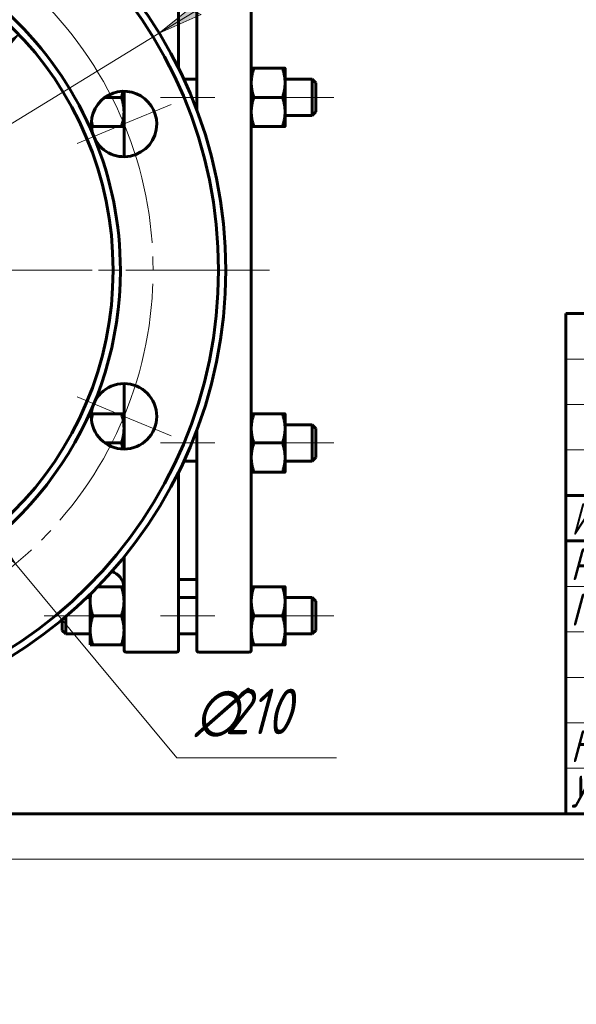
# Model space of a CAD drawing. Header units: millimetres. Extents: x 0 to 420, y -16 to 297.
# Tile 3 of 6: x 170 to 231, y -16 to 92. Entities that reach past the tile are written whole.
import ezdxf

# ---------------------------------------------------------------- set-up
doc = ezdxf.new("R2010")
doc.units = ezdxf.units.MM
for name, pattern in [('K5LT_AXLED', [19.5, 15, -1.5, 1.5, -1.5]), ('K5LT_BASIC', [0]), ('K5LT_THIN', [0])]:
    doc.linetypes.add(name, pattern=pattern)
doc.layers.add('Системный слой', color=7, linetype='Continuous')
doc.layers.add('Системный слой (1)', color=7, linetype='Continuous', true_color=0x6c6c6c)
doc.styles.add('KDIMTEXTSTYLE', font='GOST_AU.SHX', dxfattribs={"width": 0.96, "oblique": 15, "height": 5})
doc.styles.add('KTEXTSTYLE', font='GOST_AU.SHX', dxfattribs={"width": 0.96, "height": 5})
doc.dimstyles.new('KDIMSTYLE (0.40)', dxfattribs={"dimtxt": 5, "dimasz": 1, "dimexe": 2, "dimexo": 0, "dimgap": 1, "dimtad": 1, "dimlfac": 2.5, "dimtxsty": 'KDIMTEXTSTYLE', "dimsah": 1, "dimcen": 0, "dimdle": 1, "dimadec": 0, "dimazin": 0, "dimtfac": 0.667, "dimtmove": 0, "dimatfit": 3, "dimfxl": 1, "dimtvp": 1, "dimtolj": 1, "dimtzin": 0, "dimarcsym": 0})

# ---------------------------------------------------------------- blocks, each defined once
blk = doc.blocks.new('U22')
at = {"layer": 'Системный слой (1)', "linetype": 'K5LT_BASIC', "lineweight": 60}
for p, q in [((177.79, 81.1), (177.84, 80.93)), ((177.84, 80.93), (177.89, 80.75)), ((177.89, 80.75), (177.94, 80.57))]:
    blk.add_line(p, q, dxfattribs=at)
blk = doc.blocks.new('U23')
at = {"layer": 'Системный слой (1)', "linetype": 'K5LT_BASIC', "lineweight": 60}
for p, q in [((181.23, 84.22), (181.28, 84.44)), ((181.09, 83.77), (181.17, 84)), ((181.17, 84), (181.23, 84.22))]:
    blk.add_line(p, q, dxfattribs=at)
blk = doc.blocks.new('U27')
at = {"layer": 'Системный слой (1)', "linetype": 'K5LT_BASIC', "lineweight": 60}
for p, q in [((195.38, 64.77), (195.38, 106.57)), ((195.38, 22.97), (195.38, 64.77))]:
    blk.add_line(p, q, dxfattribs=at)
blk = doc.blocks.new('U28')
at = {"layer": 'Системный слой (1)', "linetype": 'K5LT_BASIC', "lineweight": 60}
for p, q in [((189.38, 106.57), (189.38, 82.37)), ((189.38, 47.17), (189.38, 22.97))]:
    blk.add_line(p, q, dxfattribs=at)
blk = doc.blocks.new('U35')
at = {"layer": 'Системный слой (1)', "linetype": 'K5LT_BASIC', "lineweight": 60}
for p, q in [((187.38, 86.97), (187.38, 106.57)), ((187.38, 22.97), (187.38, 42.56))]:
    blk.add_line(p, q, dxfattribs=at)
blk = doc.blocks.new('U43')
at = {"layer": 'Системный слой (1)', "linetype": 'K5LT_BASIC', "lineweight": 60}
for p, q in [((181.38, 106.57), (181.38, 96.3)), ((181.38, 84.44), (181.38, 77.24)), ((181.38, 52.29), (181.38, 45.09)), ((181.38, 33.23), (181.38, 22.97))]:
    blk.add_line(p, q, dxfattribs=at)
blk = doc.blocks.new('U45')
at = {"layer": 'Системный слой (1)', "linetype": 'K5LT_BASIC', "lineweight": 60}
for p, q in [((181.17, 45.54), (181.09, 45.77)), ((181.23, 45.31), (181.17, 45.54)), ((181.28, 45.1), (181.23, 45.31))]:
    blk.add_line(p, q, dxfattribs=at)
blk = doc.blocks.new('U46')
at = {"layer": 'Системный слой (1)', "linetype": 'K5LT_BASIC', "lineweight": 60}
for p, q in [((177.89, 48.78), (177.84, 48.61)), ((177.94, 48.97), (177.89, 48.78)), ((177.84, 48.61), (177.79, 48.44))]:
    blk.add_line(p, q, dxfattribs=at)
blk = doc.blocks.new('U51')
at = {"layer": 'Системный слой (1)', "linetype": 'K5LT_BASIC', "lineweight": 60}
for p, q in [((177.67, 28.65), (177.66, 28.37)), ((177.7, 28.94), (177.67, 28.65)), ((177.74, 29.22), (177.7, 28.94))]:
    blk.add_line(p, q, dxfattribs=at)
blk = doc.blocks.new('U76')
at = {"layer": 'Системный слой (1)', "linetype": 'K5LT_AXLED', "lineweight": 18}
for q in [(142.58, 116.77), (90.58, 64.77), (194.58, 64.77), (142.58, 12.77)]:
    blk.add_line((142.58, 64.77), q, dxfattribs=at)
blk = doc.blocks.new('D3')
at = {"layer": 'Системный слой (1)'}
for points in [[(166.63, 86.78), (169.79, 90.71), (165.72, 87.74), (166.54, 87.61)], [(115.36, 38.82), (119.44, 41.8), (118.62, 41.93), (118.53, 42.75)]]:
    blk.add_hatch(color=256, dxfattribs=at).paths.add_polyline_path(points)
at = {"layer": 'Системный слой (1)', "linetype": 'K5LT_THIN', "lineweight": 18}
for p, q in [((169.79, 90.71), (115.36, 38.82)), ((165.72, 87.74), (169.79, 90.71)), ((169.79, 90.71), (166.63, 86.78)), ((166.54, 87.61), (165.72, 87.74)), ((166.63, 86.78), (166.54, 87.61)), ((115.36, 38.82), (118.53, 42.75)), ((118.53, 42.75), (118.62, 41.93)), ((119.44, 41.8), (115.36, 38.82)), ((118.62, 41.93), (119.44, 41.8)), ((115.36, 38.82), (86.34, 11.16)), ((86.34, 11.16), (68.75, 11.16))]:
    blk.add_line(p, q, dxfattribs=at)
blk.add_wipeout([(70.75, 12.16), (70.75, 19.55), (83.8, 19.55), (83.8, 12.16)]).dxf.layer = 'Системный слой (1)'
at = {"layer": 'Системный слой (1)', "char_height": 5, "attachment_point": 1, "style": 'KTEXTSTYLE'}
for s, insert in [('\\H5.0;\\W1.000;\\Q15;\\Q15;\\W0.960;∅', (70.75, 18.75)), ('\\H5.0;\\W1.000;\\Q15;\\Q15;\\W0.960;188', (74.06, 18.75))]:
    blk.add_mtext(s, dxfattribs=dict(at, insert=insert))
blk = doc.blocks.new('KDIMARROW_01')
at = {"layer": 'Системный слой'}
blk.add_hatch(color=0, dxfattribs=at).paths.add_polyline_path([(-5, -0.66), (0, 0), (-5, 0.66), (-4.5, 0)])
at = {"layer": 'Системный слой', "color": 0, "linetype": 'K5LT_THIN', "lineweight": 18}
for p, q in [((-4.5, 0), (-5, 0.66)), ((-5, 0.66), (0, 0)), ((0, 0), (-5, -0.66)), ((-5, -0.66), (-4.5, 0))]:
    blk.add_line(p, q, dxfattribs=at)
at = {"layer": 'Системный слой (1)', "color": 0, "linetype": 'K5LT_THIN', "lineweight": 18}
blk.add_line((315.21, 208.09), (314.81, 208.09), dxfattribs=at)
blk = doc.blocks.new('D4')
at = {"layer": 'Системный слой (1)'}
for points in [[(189.1, 93.16), (189.87, 92.86), (185.26, 90.82), (189.18, 93.98)], [(95.97, 35.55), (99.9, 38.72), (95.29, 36.68), (96.06, 36.38)]]:
    blk.add_hatch(color=256, dxfattribs=at).paths.add_polyline_path(points)
at = {"layer": 'Системный слой (1)', "linetype": 'K5LT_THIN', "lineweight": 18}
for p, q in [((185.26, 90.82), (211.61, 106.9)), ((211.61, 106.9), (229.86, 106.9)), ((185.26, 90.82), (191.23, 94.46)), ((189.18, 93.98), (185.26, 90.82)), ((189.1, 93.16), (189.18, 93.98)), ((189.87, 92.86), (189.1, 93.16)), ((185.26, 90.82), (189.87, 92.86)), ((99.9, 38.72), (185.26, 90.82)), ((99.9, 38.72), (93.92, 35.07)), ((99.9, 38.72), (95.29, 36.68)), ((95.97, 35.55), (99.9, 38.72)), ((95.29, 36.68), (96.06, 36.38)), ((96.06, 36.38), (95.97, 35.55))]:
    blk.add_line(p, q, dxfattribs=at)
blk.add_wipeout([(213.61, 107.9), (213.61, 115.28), (227.29, 115.28), (227.29, 107.9)]).dxf.layer = 'Системный слой (1)'
at = {"layer": 'Системный слой (1)', "char_height": 5, "attachment_point": 1, "style": 'KTEXTSTYLE'}
for s, insert in [('\\H5.0;\\W1.000;\\Q15;\\Q15;\\W0.960;∅', (213.61, 114.48)), ('\\H5.0;\\W1.000;\\Q15;\\Q15;\\W0.960;250', (216.91, 114.48))]:
    blk.add_mtext(s, dxfattribs=dict(at, insert=insert))
blk = doc.blocks.new('KDIMARROW_02')
at = {"layer": 'Системный слой'}
blk.add_hatch(color=0, dxfattribs=at).paths.add_polyline_path([(4.5, 0), (5, 0.66), (0, 0), (5, -0.66)])
at = {"layer": 'Системный слой', "color": 0, "linetype": 'K5LT_THIN', "lineweight": 18}
for p, q in [((5, 0.66), (0, 0)), ((0, 0), (5, -0.66)), ((0, 0), (7, 0)), ((4.5, 0), (5, 0.66)), ((5, -0.66), (4.5, 0))]:
    blk.add_line(p, q, dxfattribs=at)
at = {"layer": 'Системный слой (1)', "color": 0, "linetype": 'K5LT_THIN', "lineweight": 18}
blk.add_line((315.21, 208.09), (314.81, 208.09), dxfattribs=at)
blk = doc.blocks.new('U77')
at = {"layer": 'Системный слой (1)', "linetype": 'K5LT_AXLED', "lineweight": 18}
for p, q in [((126.51, 103.57), (124.36, 108.74)), ((158.65, 103.57), (160.79, 108.74)), ((128.65, 98.4), (126.51, 103.57)), ((156.51, 98.4), (158.65, 103.57)), ((103.78, 80.84), (98.6, 82.98)), ((181.38, 80.84), (186.56, 82.98)), ((108.95, 78.7), (103.78, 80.84)), ((176.21, 78.7), (181.38, 80.84)), ((108.95, 50.84), (103.78, 48.69)), ((176.21, 50.84), (181.38, 48.69)), ((103.78, 48.69), (98.6, 46.55)), ((181.38, 48.69), (186.56, 46.55)), ((128.65, 31.14), (126.51, 25.96)), ((156.51, 31.14), (158.65, 25.96)), ((126.51, 25.96), (124.36, 20.79)), ((158.65, 25.96), (160.79, 20.79))]:
    blk.add_line(p, q, dxfattribs=at)
for start, end in [(67.5, 112.5), (112.5, 157.5), (22.5, 67.5), (157.5, 202.5), (337.5, 22.5), (202.5, 247.5), (292.5, 337.5), (247.5, 292.5)]:
    blk.add_arc((142.58, 64.77), 42, start, end, dxfattribs=at)
blk = doc.blocks.new('D5')
at = {"layer": 'Системный слой (1)'}
for points in [[(119.42, 93.63), (115.72, 97.05), (118.41, 92.79), (118.59, 93.59)], [(169.44, 32.48), (166.75, 36.75), (166.56, 35.94), (165.74, 35.9)]]:
    blk.add_hatch(color=256, dxfattribs=at).paths.add_polyline_path(points)
at = {"layer": 'Системный слой (1)', "linetype": 'K5LT_THIN', "lineweight": 18}
for p, q in [((115.72, 97.05), (119.42, 93.63)), ((118.41, 92.79), (115.72, 97.05)), ((115.72, 97.05), (169.44, 32.48)), ((118.59, 93.59), (118.41, 92.79)), ((119.42, 93.63), (118.59, 93.59)), ((165.74, 35.9), (166.56, 35.94)), ((169.44, 32.48), (165.74, 35.9)), ((166.56, 35.94), (166.75, 36.75)), ((166.75, 36.75), (169.44, 32.48)), ((169.44, 32.48), (187.18, 11.16)), ((187.18, 11.16), (204.77, 11.16))]:
    blk.add_line(p, q, dxfattribs=at)
blk.add_wipeout([(189.18, 12.16), (189.18, 19.55), (202.23, 19.55), (202.23, 12.16)]).dxf.layer = 'Системный слой (1)'
at = {"layer": 'Системный слой (1)', "char_height": 5, "attachment_point": 1, "style": 'KTEXTSTYLE'}
for s, insert in [('\\H5.0;\\W1.000;\\Q15;\\Q15;\\W0.960;∅', (189.18, 18.75)), ('\\H5.0;\\W1.000;\\Q15;\\Q15;\\W0.960;210', (192.49, 18.75))]:
    blk.add_mtext(s, dxfattribs=dict(at, insert=insert))
blk = doc.blocks.new('U90')
at = {"linetype": 'K5LT_BASIC', "lineweight": 60}
for p, q in [((230, 60), (415, 60)), ((230, 5), (230, 60)), ((230, 40), (295, 40)), ((230, 35), (295, 35)), ((415, 5), (20, 5))]:
    blk.add_line(p, q, dxfattribs=at)
at = {"linetype": 'K5LT_THIN', "lineweight": 18}
for p, q in [((230, 55), (295, 55)), ((230, 50), (295, 50)), ((230, 45), (295, 45)), ((230, 30), (295, 30)), ((230, 25), (295, 25)), ((230, 20), (295, 20)), ((230, 15), (295, 15)), ((230, 10), (295, 10)), ((420, 0), (0, 0))]:
    blk.add_line(p, q, dxfattribs=at)
at = {"char_height": 3.5, "attachment_point": 1, "style": 'KTEXTSTYLE'}
for s, insert in [('\\H5.0;\\W1.000;\\Q15;\\Q15;\\W0.786;\\H3.50;Изм.', (230.62, 39.18)), ('\\H5.0;\\W1.000;\\Q15;\\Q15;\\W0.960;\\H3.50;Разраб.', (230.5, 34.18)), ('\\H5.0;\\W1.000;\\Q15;\\Q15;\\W0.960;\\H3.50;Пров.', (230.5, 29.18)), ('\\H5.0;\\W1.000;\\Q15;\\Q15;\\W0.960;\\H3.50;Н.контр.', (230.5, 14.18)), ('\\H5.0;\\W1.000;\\Q15;\\Q15;\\W0.960;\\H3.50;Утв.', (230.5, 9.18))]:
    blk.add_mtext(s, dxfattribs=dict(at, insert=insert))

msp = doc.modelspace()

# ---------------------------------------------------------------- linework, layer by layer
at = {"layer": 'Системный слой (1)', "linetype": 'K5LT_BASIC', "lineweight": 60}
for p, q in [((195.6644, 86.9685), (198.8128, 86.9685)), ((199.0986, 86.9677), (199.0986, 85.3689)), ((187.9548, 85.7677), (189.3786, 85.7677)), ((199.0986, 85.7677), (202.0786, 85.7677)), ((202.0786, 85.7677), (202.0786, 83.7677)), ((202.4786, 85.3677), (202.0786, 85.7677)), ((199.0986, 85.3689), (199.0986, 82.1689)), ((202.4786, 82.1677), (202.4786, 85.3677)), ((179.2861, 83.7677), (181.0928, 83.7677)), ((195.6644, 83.7693), (198.8128, 83.7693)), ((202.0786, 83.7677), (202.0786, 81.7677)), ((199.0986, 82.1689), (199.0986, 80.5677)), ((199.0986, 81.7677), (202.0786, 81.7677)), ((202.4786, 82.1677), (202.0786, 81.7677)), ((177.9444, 80.5677), (177.7919, 80.5677)), ((177.9444, 80.5677), (181.0928, 80.5677)), ((181.3786, 80.5677), (181.0928, 80.5677)), ((195.6644, 80.5685), (198.8128, 80.5685)), ((195.6644, 80.5668), (198.8128, 80.5668)), ((177.7919, 48.9677), (177.9444, 48.9677)), ((177.9444, 48.9677), (181.0928, 48.9677)), ((181.0928, 48.9677), (181.3786, 48.9677)), ((195.6644, 48.9685), (198.8128, 48.9685)), ((199.0986, 48.9677), (199.0986, 47.3689)), ((199.0986, 47.7677), (202.0786, 47.7677)), ((202.0786, 47.7677), (202.0786, 45.7677)), ((202.4786, 47.3677), (202.0786, 47.7677)), ((199.0986, 47.3689), (199.0986, 44.1689)), ((202.4786, 44.1677), (202.4786, 47.3677)), ((179.2861, 45.7677), (181.0928, 45.7677)), ((195.6644, 45.7693), (198.8128, 45.7693)), ((202.0786, 45.7677), (202.0786, 43.7677)), ((187.9548, 43.7677), (189.3786, 43.7677)), ((199.0986, 44.1689), (199.0986, 42.5677)), ((199.0986, 43.7677), (202.0786, 43.7677)), ((202.4786, 44.1677), (202.0786, 43.7677)), ((195.6644, 42.5685), (198.8128, 42.5685)), ((195.6644, 42.5668), (198.8128, 42.5668)), ((187.3786, 30.7677), (189.3786, 30.7677)), ((178.4807, 29.9677), (181.0928, 29.9677)), ((181.0928, 29.9677), (181.3688, 29.9677)), ((195.6644, 29.9685), (198.8128, 29.9685)), ((199.0986, 29.9677), (199.0986, 28.3689)), ((177.2773, 28.7677), (177.6586, 28.7677)), ((177.6586, 28.3677), (177.6586, 29.1391)), ((177.6586, 25.1677), (177.6586, 28.3677)), ((187.3786, 28.7677), (189.3786, 28.7677)), ((199.0986, 28.7677), (202.0786, 28.7677)), ((199.0986, 28.3689), (199.0986, 25.1689)), ((202.0786, 28.7677), (202.0786, 26.7677)), ((202.4786, 28.3677), (202.0786, 28.7677)), ((202.4786, 25.1677), (202.4786, 28.3677)), ((174.5786, 26.3489), (174.5786, 25.1677)), ((174.9786, 24.7677), (174.9786, 26.6856)), ((177.9444, 26.7677), (181.0928, 26.7677)), ((195.6644, 26.7693), (198.8128, 26.7693)), ((202.0786, 26.7677), (202.0786, 24.7677)), ((174.5786, 25.1677), (174.9786, 24.7677)), ((177.6586, 23.5677), (177.6586, 25.1677)), ((199.0986, 25.1689), (199.0986, 23.5677)), ((202.4786, 25.1677), (202.0786, 24.7677)), ((174.9786, 24.7677), (177.6586, 24.7677)), ((187.3786, 24.7677), (189.3786, 24.7677)), ((199.0986, 24.7677), (202.0786, 24.7677)), ((177.9444, 23.5677), (177.6586, 23.5677)), ((177.9444, 23.5677), (181.0928, 23.5677)), ((181.3786, 23.5677), (181.0928, 23.5677)), ((187.1786, 22.7677), (181.5786, 22.7677)), ((189.5786, 22.7677), (195.1786, 22.7677)), ((195.6644, 23.5685), (198.8128, 23.5685)), ((195.6644, 23.5668), (198.8128, 23.5668))]:
    msp.add_line(p, q, dxfattribs=at)
at = {"layer": 'Системный слой (1)', "linetype": 'K5LT_AXLED', "lineweight": 18}
for p, q in [((191.3786, 83.7677), (185.3786, 83.7677)), ((204.4786, 83.7677), (197.0986, 83.7677)), ((197.3786, 64.7677), (87.7786, 64.7677)), ((191.3786, 45.7677), (185.3786, 45.7677)), ((204.4786, 45.7677), (197.0986, 45.7677)), ((179.6586, 26.7677), (172.5786, 26.7677)), ((191.3786, 26.7677), (185.3786, 26.7677)), ((204.4786, 26.7677), (197.0986, 26.7677))]:
    msp.add_line(p, q, dxfattribs=at)
at = {"layer": 'Системный слой (1)', "linetype": 'K5LT_BASIC', "lineweight": 60}
for centre, radius in [((142.5786, 64.7677), 49.2), ((142.5786, 64.7677), 37.6), ((181.3816, 48.695), 3.6)]:
    msp.add_circle(centre, radius, dxfattribs=at)
for centre, radius, start, end in [((142.5786, 64.7677), 50, 0, 180), ((142.5786, 64.7677), 38.4, 22.5, 67.5), ((181.3816, 80.8404), 3.6, 0, 202.5), ((181.3816, 80.8404), 3.6, 202.5, 0), ((142.5786, 64.7677), 38.4, 0, 22.5), ((142.5786, 64.7677), 50, 180, 0), ((142.5786, 64.7677), 38.4, 292.5, 0), ((179.3786, 29.7677), 2, 5.73917, 70.625644), ((181.5786, 22.9677), 0.2, 180, 270), ((187.1786, 22.9677), 0.2, 270, 0), ((189.5786, 22.9677), 0.2, 180, 270), ((195.1786, 22.9677), 0.2, 270, 0)]:
    msp.add_arc(centre, radius, start, end, dxfattribs=at)
for points, weights in [([(195.3786, 86.9677), (195.3789, 86.968), (195.6644, 86.9685)], [1.00006142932, 1.03792410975, 1]), ([(195.6644, 86.9685), (195.3786, 86.1113), (195.3786, 85.3689)], [1, 1.0379548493, 1]), ([(199.0986, 85.3689), (199.0986, 86.1113), (198.8128, 86.9685)], [1, 1.0379548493, 1]), ([(198.8128, 86.9685), (199.0986, 86.968), (199.0986, 86.9677)], [1, 1.0379548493, 1]), ([(195.3786, 85.3689), (195.3786, 84.6265), (195.6644, 83.7693)], [1, 1.0379548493, 1]), ([(198.8128, 83.7693), (199.0986, 84.6265), (199.0986, 85.3689)], [1, 1.0379548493, 1]), ([(181.3786, 82.1677), (181.3786, 82.9102), (181.0928, 83.7677)], [1, 1.0379548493, 1]), ([(195.6644, 83.7693), (195.3786, 82.9117), (195.3786, 82.1689)], [1, 1.0379548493, 1]), ([(199.0986, 82.1689), (199.0986, 82.9117), (198.8128, 83.7693)], [1, 1.0379548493, 1]), ([(181.0928, 80.5677), (181.3786, 81.4251), (181.3786, 82.1677)], [1, 1.0379548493, 1]), ([(195.3786, 82.1689), (195.3786, 81.4262), (195.6644, 80.5685)], [1, 1.0379548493, 1]), ([(198.8128, 80.5685), (199.0986, 81.4262), (199.0986, 82.1689)], [1, 1.0379548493, 1]), ([(195.6644, 80.5685), (195.3786, 80.568), (195.3786, 80.5677)], [1, 1.0379548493, 1]), ([(195.3786, 80.5677), (195.3789, 80.5673), (195.6644, 80.5668)], [1.00006142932, 1.03792410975, 1]), ([(199.0986, 80.5677), (199.0986, 80.568), (198.8128, 80.5685)], [1, 1.0379548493, 1]), ([(198.8128, 80.5668), (199.0986, 80.5673), (199.0986, 80.5677)], [1, 1.0379548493, 1]), ([(181.3786, 47.3677), (181.3786, 48.1102), (181.0928, 48.9677)], [1, 1.0379548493, 1]), ([(195.3786, 48.9677), (195.3789, 48.968), (195.6644, 48.9685)], [1.00006142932, 1.03792410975, 1]), ([(195.6644, 48.9685), (195.3786, 48.1113), (195.3786, 47.3689)], [1, 1.0379548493, 1]), ([(198.8128, 48.9685), (199.0986, 48.968), (199.0986, 48.9677)], [1, 1.0379548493, 1]), ([(199.0986, 47.3689), (199.0986, 48.1113), (198.8128, 48.9685)], [1, 1.0379548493, 1]), ([(181.0928, 45.7677), (181.3786, 46.6251), (181.3786, 47.3677)], [1, 1.0379548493, 1]), ([(195.3786, 47.3689), (195.3786, 46.6265), (195.6644, 45.7693)], [1, 1.0379548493, 1]), ([(198.8128, 45.7693), (199.0986, 46.6265), (199.0986, 47.3689)], [1, 1.0379548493, 1]), ([(195.6644, 45.7693), (195.3786, 44.9117), (195.3786, 44.1689)], [1, 1.0379548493, 1]), ([(199.0986, 44.1689), (199.0986, 44.9117), (198.8128, 45.7693)], [1, 1.0379548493, 1]), ([(195.3786, 44.1689), (195.3786, 43.4262), (195.6644, 42.5685)], [1, 1.0379548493, 1]), ([(198.8128, 42.5685), (199.0986, 43.4262), (199.0986, 44.1689)], [1, 1.0379548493, 1]), ([(195.6644, 42.5685), (195.3786, 42.568), (195.3786, 42.5677)], [1, 1.0379548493, 1]), ([(195.3786, 42.5677), (195.3786, 42.5673), (195.6644, 42.5668)], [1, 1.0379548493, 1]), ([(199.0986, 42.5677), (199.0986, 42.568), (198.8128, 42.5685)], [1, 1.0379548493, 1]), ([(198.8128, 42.5668), (199.0986, 42.5673), (199.0986, 42.5677)], [1, 1.0379548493, 1]), ([(181.3786, 28.3677), (181.3786, 29.1102), (181.0928, 29.9677)], [1, 1.0379548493, 1]), ([(195.3786, 29.9677), (195.3789, 29.968), (195.6644, 29.9685)], [1.00006142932, 1.03792410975, 1]), ([(195.6644, 29.9685), (195.3786, 29.1113), (195.3786, 28.3689)], [1, 1.0379548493, 1]), ([(198.8128, 29.9685), (199.0986, 29.968), (199.0986, 29.9677)], [1, 1.0379548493, 1]), ([(199.0986, 28.3689), (199.0986, 29.1113), (198.8128, 29.9685)], [1, 1.0379548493, 1]), ([(177.6586, 28.3677), (177.6586, 27.6251), (177.9444, 26.7677)], [1, 1.0379548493, 1]), ([(181.0928, 26.7677), (181.3786, 27.6251), (181.3786, 28.3677)], [1, 1.0379548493, 1]), ([(195.3786, 28.3689), (195.3786, 27.6265), (195.6644, 26.7693)], [1, 1.0379548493, 1]), ([(198.8128, 26.7693), (199.0986, 27.6265), (199.0986, 28.3689)], [1, 1.0379548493, 1]), ([(177.9444, 26.7677), (177.6586, 25.9102), (177.6586, 25.1677)], [1, 1.0379548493, 1]), ([(181.3786, 25.1677), (181.3786, 25.9102), (181.0928, 26.7677)], [1, 1.0379548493, 1]), ([(195.6644, 26.7693), (195.3786, 25.9117), (195.3786, 25.1689)], [1, 1.0379548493, 1]), ([(199.0986, 25.1689), (199.0986, 25.9117), (198.8128, 26.7693)], [1, 1.0379548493, 1]), ([(177.6586, 25.1677), (177.6586, 24.4251), (177.9444, 23.5677)], [1, 1.0379548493, 1]), ([(181.0928, 23.5677), (181.3786, 24.4251), (181.3786, 25.1677)], [1, 1.0379548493, 1]), ([(195.3786, 25.1689), (195.3786, 24.4262), (195.6644, 23.5685)], [1, 1.0379548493, 1]), ([(198.8128, 23.5685), (199.0986, 24.4262), (199.0986, 25.1689)], [1, 1.0379548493, 1]), ([(195.6644, 23.5685), (195.3786, 23.568), (195.3786, 23.5677)], [1, 1.0379548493, 1]), ([(195.3786, 23.5677), (195.3786, 23.5673), (195.6644, 23.5668)], [1, 1.0379548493, 1]), ([(199.0986, 23.5677), (199.0986, 23.568), (198.8128, 23.5685)], [1, 1.0379548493, 1]), ([(198.8128, 23.5668), (199.0986, 23.5673), (199.0986, 23.5677)], [1, 1.0379548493, 1])]:
    msp.add_rational_spline(points, weights, degree=2, dxfattribs=at)
msp.add_open_spline([(181.3688, 29.9677), (181.3697, 29.9592), (181.3729, 29.9273), (181.3776, 29.8625), (181.3786, 29.803), (181.3786, 29.784)], degree=3, knots=[0, 0, 0, 0, 1.57943073, 4.65282883, 6, 6, 6, 6], dxfattribs=at)

# ---------------------------------------------------------------- block references
at = {"layer": 'Системный слой (1)'}
for name in ['U76', 'U43', 'U35', 'U28', 'U27', 'U23', 'U22', 'U46', 'U45', 'U51']:
    msp.add_blockref(name, (0, 0), dxfattribs=at)

# ---------------------------------------------------------------- next in the draw order: dimensions: what is measured, and where the dimension line sits
dim = msp.add_diameter_dim_2p(p1=(210.6189, 129.6254), p2=(74.5384, -0.09), dimstyle='KDIMSTYLE (0.40)', override={"dimtih": 1, "dimtoh": 1, "dimpost": '\\H5.0;\\W0.960;\\Q15;<>', "dimblk1": 'KDIMARROW_01', "dimblk2": 'KDIMARROW_01', "dimtol": 1, "dimtp": 0, "dimtm": 0, "dimtdec": 5, "dimtmove": 1, "dimatfit": 2, "dimtolj": 1}, dxfattribs=at)
dim.commit()
dim.dimension.update_dxf_attribs({"geometry": 'D3', "text_midpoint": (84.3444, 11.1638), "dimtype": 163})

# ---------------------------------------------------------------- next in the draw order: dimensions: what is measured, and where the dimension line sits
dim = msp.add_diameter_dim_2p(p1=(35.8813, -0.3528), p2=(249.276, 129.8881), dimstyle='KDIMSTYLE (0.40)', override={"dimtih": 1, "dimtoh": 1, "dimpost": '\\H5.0;\\W0.960;\\Q15;<>', "dimblk1": 'KDIMARROW_02', "dimblk2": 'KDIMARROW_02', "dimtol": 1, "dimtp": 0, "dimtm": 0, "dimtdec": 5, "dimtmove": 1, "dimatfit": 2, "dimtolj": 1}, dxfattribs=at)
dim.commit()
dim.dimension.update_dxf_attribs({"geometry": 'D4', "text_midpoint": (213.6052, 106.8966), "dimtype": 163})

# ---------------------------------------------------------------- next in the draw order: block references
msp.add_blockref('U77', (0, 0), dxfattribs=at)

# ---------------------------------------------------------------- next in the draw order: dimensions: what is measured, and where the dimension line sits
dim = msp.add_diameter_dim_2p(p1=(75.4214, 145.4826), p2=(209.7359, -15.9473), dimstyle='KDIMSTYLE (0.40)', override={"dimtih": 1, "dimtoh": 1, "dimpost": '\\H5.0;\\W0.960;\\Q15;<>', "dimblk1": 'KDIMARROW_01', "dimblk2": 'KDIMARROW_01', "dimtol": 1, "dimtp": 0, "dimtm": 0, "dimtdec": 5, "dimtmove": 1, "dimatfit": 2, "dimtolj": 1}, dxfattribs=at)
dim.commit()
dim.dimension.update_dxf_attribs({"geometry": 'D5', "text_midpoint": (189.1786, 11.1638), "dimtype": 163})

# ---------------------------------------------------------------- next in the draw order: block references
msp.add_blockref('U90', (0, 0))

doc.saveas('drawing.dxf')
